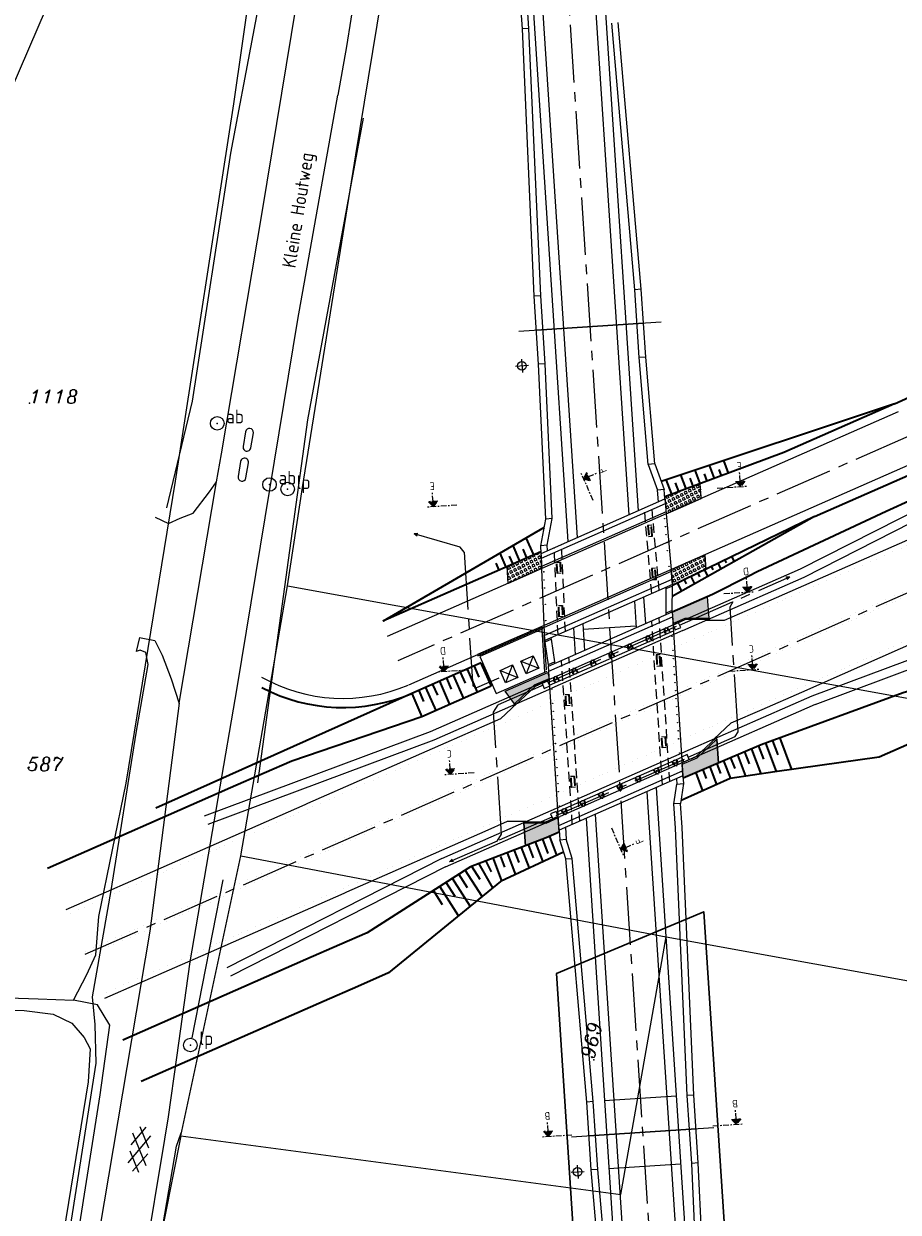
# Model space of a CAD drawing. Header units: metres. Extents: x 104634 to 105300, y 501387 to 501886.
# Tile 4 of 16: x 104899 to 104957, y 501511 to 501590. Entities that reach past the tile are written whole.
import ezdxf
from ezdxf.enums import TextEntityAlignment as Align

# ---------------------------------------------------------------- set-up
doc = ezdxf.new("R2010")
doc.units = ezdxf.units.M
doc.header["$LTSCALE"] = 0.2
for name, pattern in [('11strp', [2, 1, -1]), ('CENTER', [28.575, 19.05, -3.175, 3.175, -3.175]), ('HIDDEN', [4.7625, 3.175, -1.5875])]:
    doc.linetypes.add(name, pattern=pattern)
for name, color, linetype, lineweight in [('0JBPV-PLANGEBIED-V', 7, 'Continuous', 30), ('B-411-mv', 32, 'Continuous', 35), ('bv-nw-bm_50', 251, 'Continuous', 25), ('gw-nw-kruinlijn', 251, 'Continuous', 35), ('mk-nw-11streep 0.10', 251, '11strp', 35), ('mk-nw-streep 0.15', 251, 'Continuous', 35), ('vh-nw-randverharding', 251, 'Continuous', 20)]:
    doc.layers.add(name, color=color, linetype=linetype, lineweight=lineweight)
for name, color, linetype in [('_ontwerp fietstunnel', 231, 'Continuous'), ('BETON18', 251, 'Continuous'), ('BETON25', 251, 'Continuous'), ('DOORSNEDELIJN', 251, 'CENTER'), ('G01_D', 252, 'Continuous'), ('G04_D', 252, 'Continuous'), ('HARTLIJN', 251, 'CENTER'), ('HATCH', 251, 'Continuous'), ('KUNSTSTOF35', 251, 'Continuous'), ('Q21_T', 252, 'Continuous'), ('Q30_T', 252, 'Continuous'), ('S01', 252, 'Continuous'), ('SOLID1', 251, 'Continuous'), ('STAAL18', 251, 'Continuous'), ('STAALHIDDEN', 251, 'HIDDEN'), ('T04_F', 252, 'HAAG'), ('T07_F', 252, 'Continuous'), ('V00_F', 252, 'Continuous'), ('V00_T', 252, 'Continuous'), ('W02_D', 252, 'Continuous'), ('Z01', 252, 'Continuous'), ('Z06', 252, 'Continuous')]:
    doc.layers.add(name, color=color, linetype=linetype)
doc.layers.add('REST _grens plangebied (Tekenen)', color=2, linetype='Continuous', lineweight=0, true_color=0xffff00)
doc.layers.add('REST plangebied (Vlakken)', color=7, linetype='Continuous', true_color=0x010101)
doc.styles.add('ISO', font='ISO.shx')
doc.styles.add('ISOCP', font='isocp.shx', dxfattribs={"width": 1.2})
doc.styles.add('ITALIC', font='italic')
doc.linetypes.add('HAAG', pattern='A,4,-1,[5,TOPOCAD.SHX,S=0.35,R=0,X=-0.35,Y=-0.35],-1', length=6)
doc.linetypes.add('PLANGRENS', pattern='A,5,[65,svbp2008.shx,S=0.2,R=0,X=0,Y=0],5', length=10)

# ---------------------------------------------------------------- blocks, each defined once
blk = doc.blocks.new('dsn')
blk.add_hatch(color=256).paths.add_polyline_path([(12.46, -3.5), (18.67, -3.5), (15.57, 0)])
for p, q in [((0, 0), (20, 0)), ((15.57, 0), (12.46, -3.5)), ((18.67, -3.5), (15.57, 0)), ((12.46, -3.5), (18.67, -3.5)), ((15.57, -3.5), (15.57, -10))]:
    blk.add_line(p, q)
at = {"ltscale": 20, "style": 'ISOCP'}
blk.add_attdef('VERWIJZING', text='', height=1.8, dxfattribs=at).set_placement((8.99, -1.9), align=Align.MIDDLE_CENTER)
at = {"style": 'ISOCP'}
blk.add_attdef('DOORSNEDE', text='', height=5, dxfattribs=at).set_placement((15.57, -13.68), align=Align.MIDDLE_CENTER)
blk = doc.blocks.new('anker-1')
at = {"layer": 'HARTLIJN'}
for p, q in [((-180, 110), (-120, 110)), ((-150, 80), (-150, 140)), ((0, -232), (0, 232)), ((120, 110), (180, 110)), ((150, 80), (150, 140)), ((-130, -110), (-70, -110)), ((-100, -140), (-100, -80)), ((70, -110), (130, -110)), ((100, -140), (100, -80))]:
    blk.add_line(p, q, dxfattribs=at)
at = {"layer": 'STAAL18'}
for p, q in [((-131, 137), (-179, 126)), ((-179, 126), (-119, -137)), ((-71, -126), (-131, 137)), ((71, -126), (131, 137)), ((179, 126), (119, -137)), ((131, 137), (179, 126)), ((-119, -137), (-71, -126)), ((119, -137), (71, -126))]:
    blk.add_line(p, q, dxfattribs=at)
for centre in [(-150, 110), (150, 110), (-100, -110), (100, -110)]:
    blk.add_circle(centre, 17.5, dxfattribs=at)
blk = doc.blocks.new('ontwerp fietstunnel')
at = {"layer": 'HATCH'}
h = blk.add_hatch(dxfattribs=at)
h.set_pattern_fill('SQUARE', color=256, scale=0.0475, angle=113.4, style=0)
h.set_pattern_definition([(207.13612, (104944.1686, 501474.37576), (0.06878648, -0.1342119), [0.1508125, -0.1508125]), (297.13612, (104944.1686, 501474.37576), (0.1342119, 0.06878648), [0.1508125, -0.1508125])])
h.paths.add_polyline_path([(104931.017, 501552.988), (104930.945, 501554.092), (104933.185, 501555.076), (104933.233, 501553.962), (104932.155, 501553.488)])
h.paths.add_polyline_path([(104941.468, 501557.579), (104942.427, 501558), (104943.788, 501558.598), (104943.723, 501559.583), (104941.37, 501558.702)])
h.paths.add_polyline_path([(104942.839, 501554.358), (104944.03, 501554.882), (104944.094, 501553.913), (104941.88, 501552.835), (104941.875, 501552.909), (104941.789, 501553.897)])
h = blk.add_hatch(dxfattribs=at)
h.set_pattern_fill('VN-GASBETONTEGELVERHARDING', color=256, style=0, pattern_type=2)
h.set_pattern_definition([(113.71353, (104954.95964, 501542.12383), (-0.11444596, -0.0502705), [0.125, -0.125]), (203.71353, (104954.95964, 501542.12383), (0.0502705, -0.11444596), [0.125, -0.125])])
h.paths.add_polyline_path([(104932.053, 501537.124), (104932.151, 501535.62), (104933.532, 501536.148), (104934.393, 501536.527), (104934.331, 501537.477), (104933.512, 501537.116)])
h.paths.add_polyline_path([(104931.425, 501545.024), (104930.812, 501545.847), (104933.629, 501547.084), (104933.73, 501546.682), (104932.733, 501546.244)])
h.paths.add_polyline_path([(104941.919, 501550.334), (104942.734, 501550.691), (104944.304, 501550.684), (104944.212, 501552.105), (104941.872, 501551.077)])
h.paths.add_polyline_path([(104943.519, 501541.458), (104944.827, 501542.677), (104944.93, 501541.105), (104942.587, 501540.097), (104942.577, 501540.252), (104942.527, 501541.022)])
at = {"layer": 'B-411-mv'}
for p, q in [((104943.719, 501559.581), (104943.382, 501560.482)), ((104944.655, 501559.932), (104944.331, 501560.797)), ((104945.124, 501560.107), (104944.966, 501560.527)), ((104945.592, 501560.282), (104945.281, 501561.113)), ((104941.846, 501558.88), (104941.477, 501559.866)), ((104942.314, 501559.055), (104942.093, 501559.646)), ((104942.782, 501559.23), (104942.436, 501560.156)), ((104943.251, 501559.406), (104943.051, 501559.94)), ((104944.187, 501559.756), (104944.009, 501560.233)), ((104932.711, 501554.867), (104932.215, 501555.997)), ((104930.88, 501554.063), (104930.475, 501554.985)), ((104931.795, 501554.465), (104931.345, 501555.491)), ((104932.253, 501554.666), (104931.999, 501555.244)), ((104930.422, 501553.862), (104930.217, 501554.328)), ((104931.337, 501554.264), (104931.108, 501554.786)), ((104944.908, 501554.309), (104945.092, 501553.931)), ((104945.357, 501554.528), (104945.444, 501554.35)), ((104945.807, 501554.747), (104945.965, 501554.422)), ((104943.109, 501553.433), (104943.345, 501552.949)), ((104943.559, 501553.652), (104943.672, 501553.42)), ((104944.009, 501553.871), (104944.219, 501553.44)), ((104944.458, 501554.09), (104944.558, 501553.885)), ((104942.21, 501552.996), (104942.472, 501552.458)), ((104942.66, 501553.215), (104942.786, 501552.956)), ((104927.84, 501547.113), (104928.16, 501546.386)), ((104928.298, 501547.314), (104928.971, 501545.781)), ((104928.756, 501547.516), (104929.075, 501546.788)), ((104929.213, 501547.717), (104929.887, 501546.184)), ((104926.009, 501546.309), (104926.328, 501545.582)), ((104926.467, 501546.51), (104927.14, 501544.976)), ((104926.925, 501546.711), (104927.244, 501545.984)), ((104927.383, 501546.912), (104928.056, 501545.379)), ((104924.636, 501545.706), (104925.309, 501544.171)), ((104925.093, 501545.907), (104925.413, 501545.18)), ((104925.551, 501546.108), (104926.225, 501544.574)), ((104948.039, 501542.409), (104948.744, 501540.543)), ((104948.508, 501542.583), (104948.864, 501541.639)), ((104948.977, 501542.755), (104949.76, 501540.685)), ((104946.191, 501541.642), (104946.723, 501540.235)), ((104946.652, 501541.837), (104946.95, 501541.046)), ((104947.113, 501542.032), (104947.733, 501540.389)), ((104947.573, 501542.227), (104947.901, 501541.36)), ((104944.35, 501540.855), (104944.795, 501539.678)), ((104944.81, 501541.053), (104945.054, 501540.407)), ((104945.27, 501541.251), (104945.712, 501540.081)), ((104945.73, 501541.447), (104946, 501540.733)), ((104943.431, 501540.46), (104943.88, 501539.271)), ((104943.89, 501540.658), (104944.112, 501540.072)), ((104933.274, 501536.069), (104933.631, 501535.125)), ((104933.743, 501536.241), (104934.212, 501535.001)), ((104931.418, 501535.323), (104931.717, 501534.532)), ((104931.879, 501535.518), (104932.394, 501534.154)), ((104932.34, 501535.713), (104932.667, 501534.845)), ((104932.805, 501535.895), (104933.303, 501534.578)), ((104929.544, 501534.623), (104929.894, 501533.901)), ((104930.011, 501534.801), (104930.576, 501533.306)), ((104930.496, 501534.932), (104930.766, 501534.218)), ((104930.945, 501535.159), (104931.489, 501533.721)), ((104928.331, 501532.842), (104927.756, 501533.747)), ((104929.283, 501532.277), (104928.178, 501534.015)), ((104929.159, 501533.403), (104928.61, 501534.265)), ((104929.077, 501534.444), (104929.986, 501532.852)), ((104927.724, 501531.005), (104926.492, 501532.942)), ((104927.504, 501532.282), (104926.913, 501533.21)), ((104928.503, 501531.641), (104927.335, 501533.478)), ((104926.676, 501531.721), (104926.07, 501532.674))]:
    blk.add_line(p, q, dxfattribs=at)
at = {"layer": 'BETON18'}
for p, q in [((104939.967, 501570.199), (104932.88, 501569.736)), ((104939.968, 501570.179), (104932.881, 501569.716)), ((104942.132, 501519.072), (104937.382, 501518.761)), ((104943.447, 501516.913), (104936.359, 501516.45)), ((104943.448, 501516.893), (104936.36, 501516.43)), ((104942.425, 501514.581), (104937.675, 501514.271))]:
    blk.add_line(p, q, dxfattribs=at)
at = {"layer": 'BETON25'}
for p, q in [((104931.302, 501611.862), (104934.967, 501555.75)), ((104936.052, 501612.173), (104939.604, 501557.787)), ((104931.952, 501589.658), (104931.658, 501594.148)), ((104932.387, 501589.686), (104932.093, 501594.176)), ((104932.387, 501589.686), (104931.952, 501589.658)), ((104932.734, 501571.971), (104931.952, 501589.658)), ((104933.169, 501572), (104932.387, 501589.686)), ((104939.386, 501572.406), (104937.861, 501590.044)), ((104939.821, 501572.434), (104938.296, 501590.072)), ((104939.821, 501572.434), (104939.386, 501572.406)), ((104939.679, 501567.915), (104939.386, 501572.406)), ((104940.114, 501567.944), (104939.821, 501572.434)), ((104933.169, 501572), (104932.734, 501571.971)), ((104933.027, 501567.481), (104932.734, 501571.971)), ((104933.462, 501567.509), (104933.169, 501572)), ((104933.462, 501567.509), (104933.027, 501567.481)), ((104933.499, 501557.241), (104933.027, 501567.481)), ((104933.934, 501557.269), (104933.462, 501567.509)), ((104940.114, 501567.944), (104939.679, 501567.915)), ((104940.276, 501560.859), (104939.679, 501567.915)), ((104940.711, 501560.887), (104940.114, 501567.944)), ((104940.711, 501560.887), (104940.276, 501560.859)), ((104940.276, 501560.859), (104940.89, 501559.157)), ((104940.711, 501560.887), (104941.328, 501559.185)), ((104941.328, 501559.185), (104940.89, 501559.157)), ((104940.957, 501558.381), (104940.89, 501559.157)), ((104941.381, 501558.568), (104941.328, 501559.185)), ((104941.41, 501558.241), (104933.204, 501554.637)), ((104941.456, 501557.716), (104933.227, 501554.101)), ((104933.934, 501557.269), (104933.499, 501557.241)), ((104933.591, 501555.505), (104933.934, 501557.269)), ((104933.166, 501555.477), (104933.499, 501557.241)), ((104933.591, 501555.505), (104933.166, 501555.477)), ((104933.189, 501554.969), (104933.166, 501555.477)), ((104933.606, 501555.152), (104933.591, 501555.505)), ((104941.801, 501553.761), (104933.403, 501550.072)), ((104941.847, 501553.235), (104933.427, 501549.536)), ((104941.882, 501552.809), (104941.454, 501552.621)), ((104939.977, 501552.075), (104940.091, 501550.323)), ((104941.862, 501551.203), (104941.437, 501551.017)), ((104933.699, 501547.176), (104941.891, 501550.775)), ((104933.45, 501547.115), (104933.264, 501549.96)), ((104933.759, 501546.258), (104941.951, 501549.856)), ((104935.34, 501550.038), (104935.454, 501548.286)), ((104933.876, 501549.292), (104933.448, 501549.104)), ((104934.095, 501547.791), (104933.67, 501547.605)), ((104934.305, 501537.902), (104942.497, 501541.5)), ((104934.365, 501536.983), (104942.557, 501540.582)), ((104942.153, 501540.066), (104942.175, 501539.716)), ((104942.577, 501540.252), (104942.61, 501539.745)), ((104940.8, 501539.471), (104944.914, 501476.463)), ((104941.984, 501538.401), (104942.175, 501539.716)), ((104942.176, 501539.716), (104942.61, 501539.745)), ((104942.61, 501539.745), (104942.419, 501538.43)), ((104942.419, 501538.43), (104941.984, 501538.401)), ((104942.089, 501536.806), (104941.984, 501538.401)), ((104942.524, 501536.834), (104942.419, 501538.43)), ((104934.81, 501536.84), (104934.86, 501536.063)), ((104936.163, 501537.434), (104940.164, 501476.153)), ((104943.301, 501519.148), (104942.524, 501536.834)), ((104934.385, 501536.654), (104934.425, 501536.035)), ((104934.425, 501536.035), (104934.86, 501536.063)), ((104934.819, 501534.758), (104934.425, 501536.035)), ((104935.254, 501534.786), (104934.86, 501536.063)), ((104942.866, 501519.12), (104942.089, 501536.806)), ((104934.819, 501534.758), (104935.254, 501534.786)), ((104936.213, 501518.685), (104934.819, 501534.758)), ((104936.648, 501518.714), (104935.254, 501534.786)), ((104943.301, 501519.148), (104942.866, 501519.12)), ((104943.159, 501514.629), (104942.866, 501519.12)), ((104943.594, 501514.658), (104943.301, 501519.148)), ((104936.648, 501518.714), (104936.213, 501518.685)), ((104936.506, 501514.195), (104936.213, 501518.685)), ((104936.941, 501514.223), (104936.648, 501518.714)), ((104936.941, 501514.223), (104936.506, 501514.195)), ((104938.031, 501496.557), (104936.506, 501514.195)), ((104938.466, 501496.585), (104936.941, 501514.223)), ((104943.594, 501514.658), (104943.159, 501514.629)), ((104943.941, 501496.943), (104943.159, 501514.629)), ((104944.376, 501496.971), (104943.594, 501514.658))]:
    blk.add_line(p, q, dxfattribs=at)
at = {"layer": 'BETON25', "color": 1, "linetype": 'HIDDEN'}
for p, q in [((104941.005, 501552.526), (104940.511, 501558.185)), ((104940.518, 501552.312), (104940.024, 501557.971)), ((104940.285, 501556.822), (104940.35, 501556.087)), ((104940.528, 501556.103), (104940.463, 501556.838)), ((104934.311, 501549.586), (104934.059, 501555.351)), ((104934.798, 501549.8), (104934.546, 501555.565)), ((104934.289, 501553.647), (104934.258, 501554.385)), ((104934.437, 501554.392), (104934.468, 501553.655)), ((104940.531, 501553.968), (104940.595, 501553.233)), ((104940.773, 501553.249), (104940.71, 501553.984)), ((104934.417, 501550.785), (104934.385, 501551.522)), ((104934.564, 501551.53), (104934.596, 501550.793)), ((104941.219, 501539.655), (104940.51, 501550.507)), ((104941.706, 501539.869), (104940.997, 501550.721)), ((104935.256, 501537.036), (104934.548, 501547.888)), ((104935.744, 501537.25), (104935.035, 501548.102)), ((104940.839, 501548.253), (104940.888, 501547.517)), ((104941.066, 501547.528), (104941.018, 501548.265)), ((104934.883, 501544.895), (104934.835, 501545.631)), ((104935.013, 501545.643), (104935.061, 501544.906)), ((104941.24, 501542.114), (104941.192, 501542.85)), ((104941.371, 501542.862), (104941.419, 501542.126)), ((104935.236, 501539.492), (104935.188, 501540.229)), ((104935.366, 501540.24), (104935.414, 501539.504))]:
    blk.add_line(p, q, dxfattribs=at)
at = {"layer": 'BETON25'}
for points in [[(104933.441, 501549.204), (104933.189, 501554.969), (104941.381, 501558.568), (104941.875, 501552.909)], [(104934.385, 501536.654), (104933.676, 501547.505), (104941.869, 501551.103), (104942.577, 501540.252)]]:
    blk.add_lwpolyline(points, close=True, dxfattribs=at)
at = {"layer": 'BETON25', "color": 1, "linetype": 'HIDDEN'}
for points in [[(104940.573, 501556.107), (104940.508, 501556.842), (104940.24, 501556.818), (104940.306, 501556.083)], [(104934.245, 501553.645), (104934.214, 501554.383), (104934.482, 501554.394), (104934.513, 501553.657)], [(104940.818, 501553.253), (104940.754, 501553.988), (104940.487, 501553.964), (104940.551, 501553.229)], [(104934.373, 501550.783), (104934.34, 501551.52), (104934.609, 501551.532), (104934.641, 501550.795)], [(104940.795, 501548.25), (104940.843, 501547.514), (104941.111, 501547.531), (104941.063, 501548.268)], [(104934.838, 501544.892), (104934.79, 501545.628), (104935.058, 501545.646), (104935.106, 501544.909)], [(104941.196, 501542.111), (104941.148, 501542.848), (104941.415, 501542.865), (104941.464, 501542.128)], [(104935.191, 501539.489), (104935.143, 501540.226), (104935.411, 501540.243), (104935.459, 501539.507)]]:
    blk.add_lwpolyline(points, close=True, dxfattribs=at)
at = {"layer": 'BETON25'}
for points in [[(104941.447, 501552.72), (104941.454, 501552.621), (104941.437, 501551.017), (104941.444, 501550.917)], [(104941.869, 501551.103), (104941.862, 501551.203), (104941.882, 501552.809), (104941.875, 501552.909)], [(104933.298, 501549.974), (104929.142, 501548.149), (104930.219, 501545.696), (104933.588, 501547.175)], [(104934.101, 501547.691), (104934.095, 501547.791), (104933.876, 501549.292), (104933.869, 501549.392)], [(104933.441, 501549.204), (104933.448, 501549.104), (104933.67, 501547.605), (104933.676, 501547.505)]]:
    blk.add_lwpolyline(points, dxfattribs=at)
at = {"layer": 'BETON25', "flags": 128}
for points in [[(104941.914, 501550.331), (104942.734, 501550.691), (104944.304, 501550.684), (104944.304, 501550.584), (104942.745, 501550.587), (104941.921, 501550.225)], [(104933.737, 501546.576), (104932.797, 501546.163), (104931.493, 501544.951), (104931.425, 501545.024), (104932.733, 501546.244), (104933.73, 501546.682)], [(104942.522, 501541.02), (104943.519, 501541.458), (104944.827, 501542.677), (104944.759, 501542.751), (104943.456, 501541.539), (104942.515, 501541.126)], [(104934.331, 501537.477), (104933.512, 501537.116), (104932.053, 501537.124), (104932.053, 501537.224), (104933.5, 501537.221), (104934.324, 501537.583)]]:
    blk.add_lwpolyline(points, dxfattribs=at)
at = {"layer": 'DEFPOINTS'}
for points in [[(104941.468, 501557.579), (104942.427, 501558), (104943.788, 501558.598), (104943.723, 501559.583), (104941.37, 501558.702), (104941.468, 501557.579)], [(104931.017, 501552.988), (104930.945, 501554.092), (104933.185, 501555.076), (104933.233, 501553.962), (104932.155, 501553.488), (104931.017, 501552.988)], [(104942.839, 501554.358), (104944.03, 501554.882), (104944.094, 501553.913), (104941.88, 501552.835), (104941.875, 501552.909), (104941.789, 501553.897), (104942.839, 501554.358)], [(104941.919, 501550.334), (104942.734, 501550.691), (104944.304, 501550.684), (104944.212, 501552.105), (104941.872, 501551.077), (104941.919, 501550.334)], [(104928.982, 501548.272), (104929.01, 501548.2), (104933.258, 501550.066), (104933.403, 501550.072), (104933.397, 501550.211), (104931.259, 501549.272), (104928.982, 501548.272)], [(104931.425, 501545.024), (104930.812, 501545.847), (104933.629, 501547.084), (104933.73, 501546.682), (104932.733, 501546.244), (104931.425, 501545.024)], [(104943.519, 501541.458), (104944.827, 501542.677), (104944.93, 501541.105), (104942.587, 501540.097), (104942.577, 501540.252), (104942.527, 501541.022), (104943.519, 501541.458)], [(104932.053, 501537.124), (104932.151, 501535.62), (104933.532, 501536.148), (104934.393, 501536.527), (104934.331, 501537.477), (104933.512, 501537.116), (104932.053, 501537.124)]]:
    blk.add_lwpolyline(points, dxfattribs=at)
at = {"layer": 'gw-nw-kruinlijn'}
for p, q in [((104956.57, 501564.866), (104941.129, 501559.733)), ((104956.57, 501564.866), (104949.245, 501561.649)), ((104949.245, 501561.649), (104941.37, 501558.702)), ((104951.282, 501557.412), (104941.873, 501552.121)), ((104951.282, 501557.412), (104941.88, 501552.835)), ((104933.394, 501556.682), (104922.739, 501550.487)), ((104933.184, 501555.075), (104922.73, 501550.483))]:
    blk.add_line(p, q, dxfattribs=at)
at = {"layer": 'gw-nw-kruinlijn', "flags": 128}
for points in [[(104956.57, 501564.866), (104957.291, 501565.198), (104963.272, 501567.967), (104969.479, 501570.84)], [(104951.282, 501557.412), (104959.46, 501560.993), (104965.12, 501563.649), (104971.367, 501566.542)]]:
    blk.add_lwpolyline(points, dxfattribs=at)
at = {"layer": 'gw-nw-kruinlijn', "ltscale": 5, "flags": 128}
for points in [[(104971.842, 501565.46), (104969.517, 501564.439), (104964.847, 501562.387), (104959.528, 501559.32), (104957.757, 501558.542), (104956.015, 501557.733), (104947.497, 501553.739), (104946.927, 501553.453), (104944.532, 501552.246), (104941.872, 501551.077)], [(104977.044, 501553.618), (104976.805, 501553.582), (104976.22, 501553.491), (104975.642, 501553.386), (104975.146, 501553.272), (104974.663, 501553.13), (104974.195, 501552.95), (104971.083, 501551.583), (104966.413, 501549.532), (104959.884, 501546.664), (104959.089, 501546.314), (104957.15, 501545.754), (104948.356, 501542.527), (104947.76, 501542.306), (104945.38, 501541.299), (104942.591, 501540.098)], [(104978.036, 501551.36), (104968.88, 501547.338), (104959.724, 501543.317), (104958.472, 501542.767), (104955.56, 501541.488), (104951.644, 501540.949), (104948.667, 501540.532), (104945.693, 501540.078), (104942.449, 501538.635)], [(104929.221, 501547.721), (104924.636, 501545.705)], [(104924.636, 501545.705), (104907.713, 501538.125)], [(104929.894, 501546.187), (104925.31, 501544.171)], [(104925.31, 501544.171), (104916.698, 501541.238), (104914.867, 501540.433), (104912.65, 501539.459), (104900.538, 501534.139)], [(104934.396, 501536.528), (104933.532, 501536.148), (104928.515, 501534.229), (104928.353, 501534.126), (104921.685, 501529.885), (104919.854, 501529.08), (104917.636, 501528.106), (104905.524, 501522.786)], [(104934.677, 501535.218), (104930.498, 501533.27), (104923.101, 501527.23), (104921.06, 501526.334), (104918.843, 501525.36), (104906.731, 501520.039)]]:
    blk.add_lwpolyline(points, dxfattribs=at)
at = {"layer": 'gw-nw-kruinlijn'}
blk.add_arc((104920.086, 501556.377), 11.6, 242.47484, 293.09328, dxfattribs=at)
at = {"layer": 'HARTLIJN'}
for p, q in [((104941.132, 501570.265), (104931.716, 501569.65)), ((104957.512, 501562.715), (104923.705, 501547.865)), ((104903.031, 501528.463), (104977.785, 501561.299)), ((104933.663, 501546.434), (104942.159, 501550.166)), ((104934.183, 501537.63), (104942.679, 501541.362)), ((104944.612, 501516.979), (104935.195, 501516.364))]:
    blk.add_line(p, q, dxfattribs=at)
blk.add_lwpolyline([(104925.833, 501622.935, -0.347572), (104933.521, 501614.418), (104934.376, 501601.325), (104942.754, 501473.012, -0.110458), (104940.481, 501458.448), (104938.697, 501453.912)], format="xyb", dxfattribs=at)
at = {"layer": 'HATCH'}
for p, q in [((104931.897, 501567.815), (104931.954, 501566.943)), ((104931.49, 501567.351), (104932.362, 501567.408)), ((104943.788, 501558.598), (104943.723, 501559.583)), ((104944.094, 501553.913), (104944.03, 501554.882)), ((104931.017, 501552.988), (104930.945, 501554.092)), ((104944.304, 501550.684), (104944.212, 501552.105)), ((104931.425, 501545.024), (104930.812, 501545.847)), ((104944.93, 501541.105), (104944.827, 501542.677)), ((104932.151, 501535.62), (104932.053, 501537.124)), ((104935.171, 501514.042), (104936.043, 501514.099)), ((104935.578, 501514.507), (104935.635, 501513.635))]:
    blk.add_line(p, q, dxfattribs=at)
for centre in [(104931.926, 501567.379), (104935.607, 501514.071)]:
    blk.add_circle(centre, 0.288, dxfattribs=at)
at = {"layer": 'KUNSTSTOF35', "linetype": 'CENTER'}
for p, q in [((104927.837, 501555.377), (104924.786, 501556.265)), ((104928.093, 501555.057), (104927.837, 501555.377)), ((104928.093, 501555.057), (104928.67, 501546.219)), ((104942.358, 501550.226), (104949.647, 501553.428)), ((104945.693, 501551.434), (104945.905, 501551.784)), ((104946.233, 501543.168), (104945.693, 501551.434)), ((104930.402, 501546.723), (104928.915, 501546.07)), ((104928.67, 501546.219), (104928.915, 501546.07)), ((104930.047, 501544.475), (104930.352, 501544.953)), ((104946.038, 501542.865), (104946.233, 501543.168)), ((104942.928, 501541.498), (104946.038, 501542.865)), ((104930.283, 501535.944), (104927.137, 501534.564))]:
    blk.add_line(p, q, dxfattribs=at)
at = {"layer": 'KUNSTSTOF35'}
for points in [[(104925.042, 501556.282), (104924.786, 501556.265)], [(104924.993, 501556.114), (104924.786, 501556.265)], [(104949.392, 501553.411), (104949.647, 501553.428)], [(104949.462, 501553.251), (104949.647, 501553.428)], [(104927.319, 501534.744), (104927.137, 501534.564)], [(104927.392, 501534.586), (104927.137, 501534.564)]]:
    blk.add_lwpolyline(points, dxfattribs=at)
for points in [[(104941.921, 501550.225), (104942.062, 501549.905), (104942.428, 501550.066), (104942.287, 501550.386)], [(104933.254, 501546.364), (104933.395, 501546.043), (104933.761, 501546.204), (104933.621, 501546.525)], [(104942.491, 501541.498), (104942.632, 501541.177), (104942.998, 501541.338), (104942.857, 501541.658)], [(104933.817, 501537.742), (104933.958, 501537.422), (104934.324, 501537.583), (104934.184, 501537.903)]]:
    blk.add_lwpolyline(points, close=True, dxfattribs=at)
at = {"layer": 'KUNSTSTOF35', "linetype": 'CENTER'}
for points in [[(104933.326, 501546.259), (104933.017, 501546.123), (104932.98, 501546.107), (104930.352, 501544.953)], [(104933.896, 501537.531), (104930.283, 501535.944), (104930.574, 501536.4), (104930.047, 501544.475)]]:
    blk.add_lwpolyline(points, dxfattribs=at)
at = {"layer": 'mk-nw-11streep 0.10', "ltscale": 2, "const_width": 0.001, "flags": 128}
for points in [[(104901.875, 501531.095), (104906.502, 501533.127), (104908.719, 501534.101), (104917.701, 501538.047), (104917.875, 501538.123), (104927.031, 501542.145), (104936.186, 501546.166), (104936.769, 501546.422), (104945.342, 501550.188), (104947.968, 501551.342), (104954.498, 501554.209), (104959.168, 501556.261), (104963.653, 501558.231), (104972.809, 501562.253), (104973.179, 501562.417)], [(104904.187, 501525.83), (104908.814, 501527.863), (104911.032, 501528.837), (104920.014, 501532.782), (104920.187, 501532.858), (104929.343, 501536.88), (104938.499, 501540.902), (104939.081, 501541.158), (104947.654, 501544.923), (104950.281, 501546.077), (104956.81, 501548.945), (104961.48, 501550.996), (104965.966, 501552.967), (104975.121, 501556.988), (104975.504, 501557.123)]]:
    blk.add_lwpolyline(points, dxfattribs=at)
at = {"layer": 'mk-nw-streep 0.15', "const_width": 0.001, "flags": 128}
for points in [[(104973.895, 501559.781), (104964.739, 501555.759), (104960.253, 501553.789), (104955.583, 501551.737), (104949.054, 501548.869), (104946.428, 501547.716), (104937.855, 501543.95), (104937.272, 501543.694), (104928.116, 501539.673), (104918.961, 501535.651), (104918.787, 501535.575), (104909.805, 501531.629), (104907.588, 501530.655), (104902.961, 501528.623)], [(104903.101, 501528.302), (104907.728, 501530.335), (104909.946, 501531.309), (104918.928, 501535.254), (104919.101, 501535.33), (104928.257, 501539.352), (104937.413, 501543.374), (104937.996, 501543.63), (104946.568, 501547.395), (104949.195, 501548.549), (104955.724, 501551.417), (104960.394, 501553.468), (104964.88, 501555.439), (104974.035, 501559.46)]]:
    blk.add_lwpolyline(points, dxfattribs=at)
at = {"layer": 'SOLID1'}
blk.add_line((104933.378, 501549.573), (104933.528, 501547.268), dxfattribs=at)
at = {"layer": 'STAAL18'}
for p, q in [((104950.35, 501553.944), (104964.578, 501561.177)), ((104951.12, 501545.544), (104966.075, 501551.13)), ((104951.329, 501544.982), (104966.299, 501550.574)), ((104931.848, 501547.831), (104933.034, 501547.369)), ((104932.672, 501548.193), (104932.21, 501547.007)), ((104930.475, 501547.228), (104931.661, 501546.766)), ((104931.299, 501547.59), (104930.837, 501546.404)), ((104925.883, 501543.197), (104933.86, 501546.701)), ((104926.108, 501542.641), (104933.902, 501546.064)), ((104910.93, 501537.612), (104925.883, 501543.197)), ((104911.155, 501537.055), (104926.108, 501542.641)), ((104926.621, 501534.784), (104934.415, 501538.207)), ((104926.878, 501534.241), (104934.457, 501537.57)), ((104926.621, 501534.784), (104912.392, 501527.55)), ((104926.878, 501534.241), (104912.649, 501527.008))]:
    blk.add_line(p, q, dxfattribs=at)
at = {"layer": 'STAAL18', "flags": 128}
for points in [[(104942.565, 501549.869), (104950.606, 501553.401), (104964.85, 501560.642)], [(104942.523, 501550.506), (104950.35, 501553.944)], [(104933.86, 501546.701), (104942.523, 501550.506)], [(104942.565, 501549.869), (104933.902, 501546.064)], [(104943.078, 501542.012), (104951.12, 501545.544)], [(104943.12, 501541.375), (104951.345, 501544.988)], [(104934.415, 501538.207), (104943.078, 501542.012)], [(104943.12, 501541.375), (104934.457, 501537.57)]]:
    blk.add_lwpolyline(points, dxfattribs=at)
at = {"layer": 'STAAL18'}
for points in [[(104932.21, 501547.007), (104931.848, 501547.831), (104932.672, 501548.193), (104933.034, 501547.369)], [(104930.837, 501546.404), (104930.475, 501547.228), (104931.299, 501547.59), (104931.661, 501546.766)]]:
    blk.add_lwpolyline(points, close=True, dxfattribs=at)
at = {"layer": 'STAALHIDDEN'}
for centre in [(104941.366, 501557.261), (104941.423, 501556.74), (104941.457, 501556.209), (104941.515, 501555.688), (104941.549, 501555.157), (104941.652, 501554.11), (104933.372, 501553.75), (104933.384, 501553.209), (104933.418, 501552.678), (104933.431, 501552.137), (104933.465, 501551.606), (104933.501, 501550.53), (104941.852, 501549.485), (104941.91, 501548.553), (104941.948, 501548.014), (104941.982, 501547.483), (104942.017, 501546.953), (104942.052, 501546.422), (104933.898, 501545.991), (104942.086, 501545.891), (104933.956, 501545.059), (104942.121, 501545.36), (104942.152, 501544.837), (104933.994, 501544.521), (104934.029, 501543.99), (104942.19, 501544.298), (104934.063, 501543.459), (104942.225, 501543.767), (104942.26, 501543.236), (104934.098, 501542.928), (104934.133, 501542.397), (104942.294, 501542.705), (104934.167, 501541.866), (104942.356, 501541.766), (104934.199, 501541.343), (104934.237, 501540.804), (104934.271, 501540.274), (104934.306, 501539.743), (104934.341, 501539.212), (104934.402, 501538.272)]:
    blk.add_circle(centre, 0.0125, dxfattribs=at)
at = {"layer": 'vh-nw-randverharding'}
for p, q in [((104931.774, 501614.304), (104935.58, 501556.02)), ((104935.267, 501614.532), (104938.99, 501557.517)), ((104956.82, 501564.322), (104923.001, 501549.468)), ((104958.204, 501561.108), (104924.409, 501546.263)), ((104939.363, 501551.805), (104939.477, 501550.053)), ((104935.953, 501550.307), (104936.068, 501548.555)), ((104939.47, 501550.164), (104935.978, 501549.936))]:
    blk.add_line(p, q, dxfattribs=at)
at = {"layer": 'vh-nw-randverharding', "flags": 128}
for points in [[(104972.678, 501562.55), (104963.523, 501558.529), (104959.037, 501556.558), (104954.367, 501554.507), (104947.838, 501551.639), (104945.306, 501550.527), (104944.068, 501550.53)], [(104975.252, 501556.691), (104966.096, 501552.669), (104961.611, 501550.699), (104956.941, 501548.647), (104950.411, 501545.779), (104947.785, 501544.626), (104945.749, 501543.732), (104944.635, 501542.696)], [(104931.619, 501545.061), (104930.504, 501544.025), (104926.9, 501542.442), (104917.744, 501538.42), (104917.57, 501538.344), (104908.588, 501534.399), (104906.371, 501533.425), (104901.744, 501531.392)], [(104932.185, 501537.227), (104930.948, 501537.23), (104929.474, 501536.582), (104920.318, 501532.561), (104920.144, 501532.485), (104911.162, 501528.539), (104908.945, 501527.565), (104904.318, 501525.533)]]:
    blk.add_lwpolyline(points, dxfattribs=at)
at = {"layer": 'vh-nw-randverharding'}
for points in [[(104940.186, 501539.202), (104944.501, 501473.126, -0.110458), (104942.11, 501457.807), (104940.326, 501453.271, 0.152471), (104940.262, 501452.275, 0.152471)], [(104936.776, 501537.704), (104941.008, 501472.898, -0.110458), (104938.853, 501459.088, -0.491543), (104936.326, 501458.764, -0.491543)]]:
    blk.add_lwpolyline(points, format="xyb", dxfattribs=at)
blk.add_arc((104920.086, 501556.377), 11, 240.63587, 293.09328, dxfattribs=at)
at = {"layer": 'bv-nw-bm_50', "xscale": 0.001, "yscale": 0.001, "zscale": 0.001}
for p, rotation in [((104940.282, 501549.341), 203.7135297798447), ((104941.502, 501549.878), 203.7135297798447), ((104939.061, 501548.805), 203.7135297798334), ((104936.619, 501547.733), 203.7135297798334), ((104937.84, 501548.269), 203.7135297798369), ((104935.399, 501547.196), 203.7135297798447), ((104934.178, 501546.66), 203.7135297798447), ((104940.855, 501540.561), 23.71353017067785), ((104942.076, 501541.097), 23.71353017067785), ((104939.634, 501540.024), 23.71353017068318), ((104937.193, 501538.952), 23.71353017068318), ((104938.414, 501539.488), 23.71353017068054), ((104935.972, 501538.416), 23.71353017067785), ((104934.751, 501537.879), 23.71353017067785)]:
    blk.add_blockref('anker-1', p, dxfattribs=dict(at, rotation=rotation))
at = {"layer": 'DOORSNEDELIJN'}
ref = blk.add_blockref('dsn', (104936.635, 501558.478), dxfattribs=dict(at, xscale=0.1000000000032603, yscale=0.1000000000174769, zscale=0.09999999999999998, rotation=113.7135299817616))
ref.add_attrib('DOORSNEDE', 'F', dxfattribs={"layer": '0', "height": 0.5, "rotation": 113.71353, "style": 'ISOCP'}).set_placement((104937.265, 501560.446), align=Align.MIDDLE_CENTER)
ref = blk.add_blockref('dsn', (104944.835, 501559.286), dxfattribs=dict(at, xscale=-0.100000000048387, yscale=0.1, zscale=0.09999999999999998, rotation=183.7361151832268))
ref.add_attrib('DOORSNEDE', 'E', dxfattribs={"layer": '0', "height": 0.5, "rotation": 183.73612, "style": 'ISOCP'}).set_placement((104946.291, 501560.752), align=Align.MIDDLE_CENTER)
ref = blk.add_blockref('dsn', (104927.619, 501558.154), dxfattribs=dict(at, xscale=0.1000000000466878, yscale=0.1000000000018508, zscale=0.09999999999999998, rotation=183.7361151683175))
ref.add_attrib('DOORSNEDE', 'E', dxfattribs={"layer": '0', "height": 0.5, "rotation": 183.73611, "style": 'ISOCP'}).set_placement((104925.985, 501559.419), align=Align.MIDDLE_CENTER)
ref = blk.add_blockref('dsn', (104945.291, 501552.308), dxfattribs=dict(at, xscale=-0.100000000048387, yscale=0.1, zscale=0.09999999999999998, rotation=183.7361151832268))
ref.add_attrib('DOORSNEDE', 'D', dxfattribs={"layer": '0', "height": 0.5, "rotation": 183.73612, "style": 'ISOCP'}).set_placement((104946.747, 501553.774), align=Align.MIDDLE_CENTER)
ref = blk.add_blockref('dsn', (104928.331, 501547.249), dxfattribs=dict(at, xscale=0.1000000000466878, yscale=0.1000000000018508, zscale=0.09999999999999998, rotation=183.7361151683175))
ref.add_attrib('DOORSNEDE', 'D', dxfattribs={"layer": '0', "height": 0.5, "rotation": 183.73611, "style": 'ISOCP'}).set_placement((104926.697, 501548.513), align=Align.MIDDLE_CENTER)
ref = blk.add_blockref('dsn', (104945.651, 501547.184), dxfattribs=dict(at, xscale=-0.100000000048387, yscale=0.1, zscale=0.09999999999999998, rotation=183.7361151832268))
ref.add_attrib('DOORSNEDE', 'C', dxfattribs={"layer": '0', "height": 0.5, "rotation": 183.73612, "style": 'ISOCP'}).set_placement((104947.107, 501548.649), align=Align.MIDDLE_CENTER)
ref = blk.add_blockref('dsn', (104928.756, 501540.453), dxfattribs=dict(at, xscale=0.1000000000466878, yscale=0.1000000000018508, zscale=0.09999999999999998, rotation=183.7361151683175))
ref.add_attrib('DOORSNEDE', 'C', dxfattribs={"layer": '0', "height": 0.5, "rotation": 183.73611, "style": 'ISOCP'}).set_placement((104927.122, 501541.717), align=Align.MIDDLE_CENTER)
ref = blk.add_blockref('dsn', (104937.842, 501536.808), dxfattribs=dict(at, xscale=-0.1000000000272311, yscale=0.09999999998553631, zscale=0.09999999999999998, rotation=113.7135300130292))
ref.add_attrib('DOORSNEDE', 'F', dxfattribs={"layer": '0', "height": 0.5, "rotation": 113.71353, "style": 'ISOCP'}).set_placement((104939.717, 501535.941), align=Align.MIDDLE_CENTER)
ref = blk.add_blockref('dsn', (104944.559, 501517.107), dxfattribs=dict(at, xscale=-0.100000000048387, yscale=0.1, zscale=0.09999999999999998, rotation=183.7361151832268))
ref.add_attrib('DOORSNEDE', 'B', dxfattribs={"layer": '0', "height": 0.5, "rotation": 183.73612, "style": 'ISOCP'}).set_placement((104946.015, 501518.572), align=Align.MIDDLE_CENTER)
ref = blk.add_blockref('dsn', (104935.231, 501516.497), dxfattribs=dict(at, xscale=0.1000000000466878, yscale=0.1000000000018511, zscale=0.09999999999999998, rotation=183.7361151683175))
ref.add_attrib('DOORSNEDE', 'B', dxfattribs={"layer": '0', "height": 0.5, "rotation": 183.73611, "style": 'ISOCP'}).set_placement((104933.597, 501517.761), align=Align.MIDDLE_CENTER)
blk = doc.blocks.new('PERC', base_point=(50, 15))
at = {"color": 0}
blk.add_point((50, 15), dxfattribs=at)
at = {"color": 0, "style": 'ISO'}
blk.add_attdef('PERC', (50.6, 15), '', height=0.9, dxfattribs=at)
blk = doc.blocks.new('GV6', base_point=(115, 70))
at = {"color": 0}
for p, q in [((116.3, 70.6), (115, 69.8)), ((116.3, 69.4), (115, 70.2)), ((117.5, 69.4), (115.5, 70.6)), ((117.5, 70.6), (115.5, 69.4)), ((118, 69.8), (116.7, 70.6)), ((118, 70.2), (116.7, 69.4))]:
    blk.add_line(p, q, dxfattribs=at)
at = {"color": 0, "style": 'ISO'}
blk.add_attdef('GV6', (115.6, 70), '', height=0.9, dxfattribs=at)
blk = doc.blocks.new('RONDJE', base_point=(5, 0))
at = {"color": 0}
blk.add_circle((5, 0), 0.45, dxfattribs=at)
blk.add_point((5, 0), dxfattribs=at)
blk = doc.blocks.new('50', base_point=(5, 30))
at = {"color": 0}
blk.add_blockref('RONDJE', (5, 30), dxfattribs=at)
at = {"color": 0, "style": 'ISO'}
blk.add_attdef('50', (5.6, 30), '', height=0.9, dxfattribs=at)
blk = doc.blocks.new('70', base_point=(5, 50))
at = {"color": 0}
blk.add_blockref('RONDJE', (5, 50), dxfattribs=at)
at = {"color": 0, "style": 'ISO'}
blk.add_attdef('70', (5.6, 50), '', height=0.9, dxfattribs=at)

msp = doc.modelspace()

# ---------------------------------------------------------------- hatches: boundary and pattern name
at = {"layer": 'REST plangebied (Vlakken)', "linetype": 'Continuous'}
h = msp.add_hatch(dxfattribs=at)
h.set_pattern_fill('DOTS', color=256, scale=1000, style=0)
h.set_pattern_definition([(0, (104940.8, 501508.9), (793.8, 1587.5), [0, -1587.5])])
h.paths.add_polyline_path([(104946.596, 501490.917), (104943.962, 501531.257), (104934.207, 501527.177), (104936.832, 501486.97)], flags=16)

# ---------------------------------------------------------------- linework, layer by layer
at = {"layer": '0JBPV-PLANGEBIED-V', "color": 7, "linetype": 'PLANGRENS', "lineweight": 30}
msp.add_line((104934.207, 501527.177), (104934.207, 501527.177), dxfattribs=at)
at = {"layer": 'G01_D', "linetype": 'Continuous'}
for points in [[(104916.425, 501552.822), (104917.414, 501559.32), (104920.927, 501581.336), (104926.299, 501613.911), (104929.905, 501637.627), (104930.942, 501640.903)], [(104872.598, 501526.432), (104917.879, 501631.429)], [(104902.25, 501525.424), (104903.141, 501527.11), (104903.736, 501528.413), (104903.925, 501530.964), (104905.741, 501539.772), (104909.012, 501559.737), (104912.863, 501584.705), (104916.318, 501608.821), (104917.582, 501617.877), (104918.217, 501621.73), (104918.05, 501626.079), (104917.879, 501631.429)], [(104913.332, 501534.97), (104916.425, 501552.822)], [(104916.425, 501552.822), (105000, 501537.686)], [(104909.365, 501516.442), (104913.332, 501534.97)], [(104913.332, 501534.97), (104941.46, 501529.621)], [(104909.365, 501516.442), (104938.466, 501512.569), (104941.46, 501529.621)], [(104941.46, 501529.621), (105000, 501518.976)], [(104872.598, 501526.432), (104899.925, 501525.511)], [(104899.925, 501525.511), (104902.25, 501525.424)], [(104900.989, 501500), (104904.022, 501519.163), (104904.654, 501523.766), (104903.849, 501525.113), (104902.25, 501525.424)], [(104909.365, 501516.442), (104906.101, 501500)]]:
    msp.add_lwpolyline(points, dxfattribs=at)
msp.add_lwpolyline([(104946.596, 501490.917), (104943.962, 501531.257), (104934.207, 501527.177), (104936.832, 501486.97)], close=True, dxfattribs=at)
at = {"layer": 'G04_D', "linetype": 'Continuous'}
msp.add_lwpolyline([(104689.894, 501520.864), (104703.04, 501522.367), (104743.59, 501523.377), (104759.69, 501523.691), (104765.717, 501529.666), (104792.224, 501528.471), (104818.431, 501527.525), (104845.237, 501526.631), (104899, 501524.744), (104900.901, 501524.501), (104902.153, 501523.906), (104902.957, 501522.959), (104903.36, 501522.211), (104903.219, 501520.01), (104899.973, 501500)], dxfattribs=at)
at = {"layer": 'REST _grens plangebied (Tekenen)', "linetype": 'Continuous'}
msp.add_lwpolyline([(104946.596, 501490.917), (104943.962, 501531.257), (104934.207, 501527.177), (104936.832, 501486.97), (104946.596, 501490.917)], dxfattribs=at)
at = {"layer": 'REST plangebied (Vlakken)', "color": 7, "linetype": 'PLANGRENS', "lineweight": 30, "flags": 128}
msp.add_lwpolyline([(104946.596, 501490.917), (104943.962, 501531.257), (104934.207, 501527.177), (104936.832, 501486.97), (104946.596, 501490.917)], close=True, dxfattribs=at)
at = {"layer": 'T04_F', "linetype": 'HAAG'}
for points in [[(104914.442, 501539.805), (104917.766, 501563.794), (104921.439, 501583.761)], [(104910.104, 501522.925), (104912.159, 501533.372)], [(104906.22, 501499.744), (104906.268, 501500), (104907.531, 501506.766), (104909.068, 501515.773), (104909.37, 501516.653)]]:
    msp.add_lwpolyline(points, dxfattribs=at)
at = {"layer": 'T07_F', "linetype": 'Continuous'}
for points in [[(104877.89, 501662.551), (104894.055, 501664.051), (104904.992, 501665.082), (104910.398, 501665.477), (104914.696, 501665.126), (104917.197, 501663.34), (104919.003, 501660.664), (104919.983, 501657.785), (104920.25, 501654.15), (104919.91, 501648.249), (104919.928, 501634.603), (104919.629, 501623.273), (104918.227, 501611.437), (104915.592, 501597.064), (104912.646, 501581.438), (104910.097, 501565.039), (104908.409, 501557.98)], [(104906.673, 501548.58), (104906.394, 501548.488)], [(104907.041, 501548.412), (104906.673, 501548.58)], [(104907.188, 501547.631), (104907.041, 501548.412)], [(104906.392, 501543.083), (104907.188, 501547.631)], [(104904.744, 501532.68), (104906.392, 501543.083)], [(104903.523, 501525.635), (104904.744, 501532.68)], [(104903.684, 501523.811), (104903.523, 501525.635)], [(104903.756, 501521.258), (104903.684, 501523.811)], [(104901.532, 501507.082), (104903.756, 501521.258)]]:
    msp.add_lwpolyline(points, dxfattribs=at)
at = {"layer": 'V00_F', "linetype": 'Continuous'}
for points in [[(104911.728, 501559.703), (104912.041, 501561.544), (104914.765, 501577.649), (104917.635, 501595.066), (104920.394, 501611.15), (104923.294, 501629.788), (104924.786, 501639.614), (104925.503, 501645.172), (104925.328, 501649.636), (104924.309, 501655.377), (104923.066, 501658.24), (104921.758, 501660.749), (104920.173, 501663.363), (104918.492, 501665.194), (104917.557, 501665.866)], [(104920.899, 501592.136), (104920.32, 501588.499), (104919.742, 501585.273)], [(104911.826, 501538.75), (104913.085, 501546.084), (104917.088, 501570.443), (104919.742, 501585.273)], [(104909.242, 501545.055), (104911.728, 501559.703)], [(104909.242, 501545.055), (104907.314, 501529.992), (104903.981, 501510.26), (104902.232, 501500), (104902.049, 501498.926)], [(104909.238, 501545.031), (104909.242, 501545.055)], [(104911.318, 501535.794), (104911.826, 501538.75)], [(104909.087, 501521.62), (104909.972, 501527.958), (104911.318, 501535.794)], [(104908.294, 501516.224), (104908.541, 501517.713), (104909.087, 501521.62)], [(104905.602, 501500), (104908.294, 501516.224)]]:
    msp.add_lwpolyline(points, dxfattribs=at)
at = {"layer": 'V00_T', "linetype": 'Continuous'}
for points in [[(104913.64, 501563.019), (104913.477, 501562.032)], [(104913.985, 501561.946), (104914.158, 501562.949)], [(104913.308, 501561.041), (104913.143, 501560.046)], [(104913.665, 501559.957), (104913.832, 501560.957)]]:
    msp.add_lwpolyline(points, dxfattribs=at)
for centre, radius, start, end in [((104913.898, 501562.979), 0.261, 353.43045, 171.17744), ((104913.731, 501561.988), 0.258, 170.17254, 350.6103), ((104913.571, 501561.004), 0.265, 349.80293, 171.9824), ((104913.405, 501560.008), 0.265, 171.78359, 348.86485)]:
    msp.add_arc(centre, radius, start, end, dxfattribs=at)
at = {"layer": 'W02_D', "linetype": 'Continuous'}
for points in [[(104907.654, 501557.361), (104908.538, 501556.953), (104909.307, 501557.291), (104910.166, 501557.637), (104911.25, 501559.032), (104911.728, 501559.703)], [(104906.623, 501549.398), (104906.394, 501548.488)], [(104906.623, 501549.398), (104907.628, 501549.212), (104908.124, 501548.228), (104908.728, 501546.675), (104909.238, 501545.031)]]:
    msp.add_lwpolyline(points, dxfattribs=at)

# ---------------------------------------------------------------- block references
at = {"layer": '_ontwerp fietstunnel'}
msp.add_blockref('ontwerp fietstunnel', (0, 0), dxfattribs=at)
at = {"layer": 'Q21_T', "linetype": 'Continuous'}
ref = msp.add_blockref('50', (104916.423, 501559.227), dxfattribs=at)
ref.add_attrib('50', 'lp', (104917.023, 501559.227), dxfattribs={"color": 0, "height": 0.9, "style": 'ISO'})
ref = msp.add_blockref('50', (104909.986, 501522.454), dxfattribs=at)
ref.add_attrib('50', 'lp', (104910.586, 501522.454), dxfattribs={"color": 0, "height": 0.9, "style": 'ISO'})
at = {"layer": 'Q30_T', "linetype": 'Continuous'}
ref = msp.add_blockref('70', (104911.765, 501563.57), dxfattribs=at)
ref.add_attrib('70', 'ab', (104912.365, 501563.57), dxfattribs={"color": 0, "height": 0.9, "style": 'ISO'})
ref = msp.add_blockref('70', (104915.224, 501559.524), dxfattribs=at)
ref.add_attrib('70', 'ab', (104915.824, 501559.524), dxfattribs={"color": 0, "height": 0.9, "style": 'ISO'})
at = {"layer": 'S01', "linetype": 'Continuous', "rotation": 80.84860398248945}
msp.add_blockref('GV6', (104906.365, 501514.081), dxfattribs=at)
at = {"layer": 'Z01', "linetype": 'Continuous'}
ref = msp.add_blockref('PERC', (104899.344, 501564.896), dxfattribs=at)
ref.add_attrib('PERC', '1118', (104899.344, 501564.896), dxfattribs={"color": 0, "height": 0.9, "style": 'ITALIC'})
ref = msp.add_blockref('PERC', (104879.395, 501526.065), dxfattribs=at)
ref.add_attrib('PERC', '587', (104899.187, 501540.596), dxfattribs={"color": 0, "height": 0.9, "style": 'ITALIC'})
ref = msp.add_blockref('PERC', (104936.68, 501521.476), dxfattribs=dict(at, rotation=76.58072101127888))
ref.add_attrib('PERC', '969', (104936.68, 501521.476), dxfattribs={"color": 0, "height": 0.9, "rotation": 76.58072, "style": 'ITALIC'})

# ---------------------------------------------------------------- texts
at = {"layer": 'Z06', "linetype": 'Continuous', "style": 'ISO'}
msp.add_text('Kleine Houtweg', height=0.9, rotation=80.9708, dxfattribs=at).set_placement((104916.939, 501573.8))

doc.saveas('drawing.dxf')
